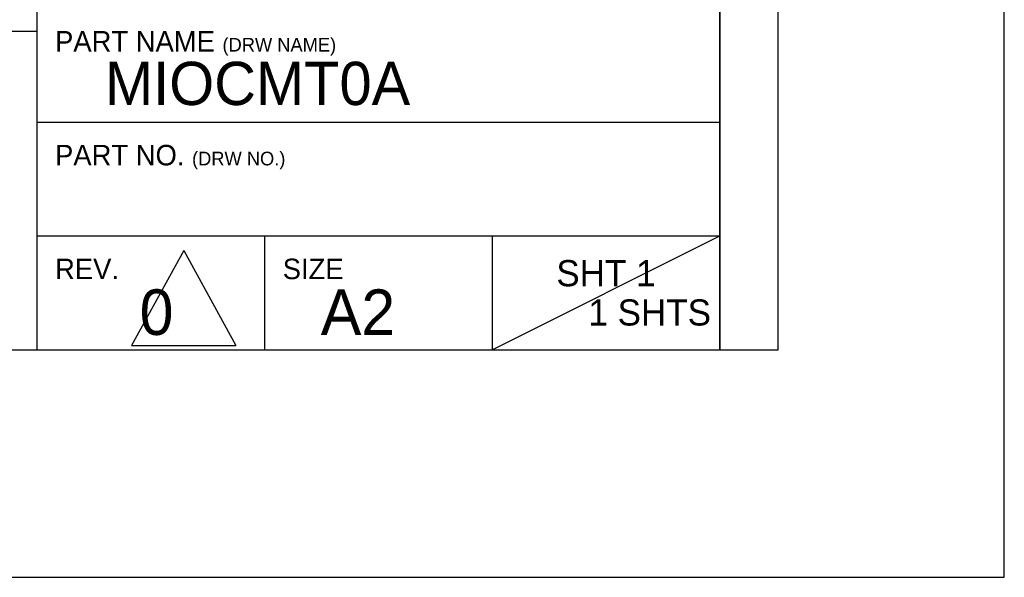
# Model space of a CAD drawing. Header units: inches. Extents: x 0 to 23.4, y 0 to 16.5.
# Tile 14 of 18: x 20 to 23.4, y 0 to 1.9. Entities that reach past the tile are written whole.
import ezdxf

# ---------------------------------------------------------------- set-up
doc = ezdxf.new("R2010")
doc.units = ezdxf.units.IN
doc.header["$LTSCALE"] = 1.28622
doc.header["$MEASUREMENT"] = 0
doc.layers.add('MIO-CMT0A_-FORMAT', color=7, linetype='CONTINUOUS')
doc.styles.add('TEXTSTYLE_2', font='gothic.ttf')

msp = doc.modelspace()

# ---------------------------------------------------------------- linework, layer by layer
at = {"layer": 'MIO-CMT0A_-FORMAT', "color": 7, "linetype": 'CONTINUOUS'}
for p, q in [((23.385827, 0), (23.385827, 16.535433)), ((22.603989, 0.787402), (22.598425, 15.748031)), ((22.401575, 0.787402), (22.401575, 15.551181)), ((0.787402, 0.787402), (22.603989, 0.787402)), ((0, 0), (23.385827, 0))]:
    msp.add_line(p, q, dxfattribs=at)
at = {"layer": 'MIO-CMT0A_-FORMAT', "color": 2, "linetype": 'CONTINUOUS'}
for p, q in [((20.03937, 3.385826), (20.03937, 0.787401)), ((22.401574, 3.385826), (22.401574, 0.787401)), ((17.677165, 1.889763), (20.03937, 1.889763)), ((20.03937, 1.574802), (22.401574, 1.574802)), ((20.03937, 1.181102), (22.401574, 1.181102)), ((20.826771, 1.181102), (20.826771, 0.787401)), ((21.614173, 1.181102), (21.614173, 0.787401)), ((20.547235, 1.130386), (20.366743, 0.802135)), ((20.547235, 1.130386), (20.727727, 0.802135)), ((17.677165, 0.787401), (22.401574, 0.787401)), ((20.366743, 0.802135), (20.727727, 0.802135))]:
    msp.add_line(p, q, dxfattribs=at)
at = {"layer": 'MIO-CMT0A_-FORMAT', "color": 1, "linetype": 'CONTINUOUS'}
msp.add_line((21.614243, 0.787434), (22.401556, 1.181076), dxfattribs=at)

# ---------------------------------------------------------------- texts
at = {"layer": 'MIO-CMT0A_-FORMAT', "color": 2, "linetype": 'CONTINUOUS', "line_spacing_factor": 0.9, "style": 'TEXTSTYLE_2'}
for s, insert, char_height, width, attachment_point in [('PART NAME \\H0.0472440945;(DRW NAME)\\P\\H0.157480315;  \\H0.1496062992; MIOCMT0A', (20.102362, 1.889763), 0.07086614, 1.31924759, 1), ('PART NO. \\H0.0472440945;(DRW NO.)\\P\\H0.157480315;  \\H0.1496062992; ', (20.102362, 1.496062), 0.07086614, 0.78504975, 1), ('REV.\\P\\H0.157480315;     0', (20.102362, 1.102362), 0.07086614, 0.50568679, 1), ('SIZE\\P     \\H0.157480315;A2', (20.889763, 1.102362), 0.07086614, 0.43802858, 1), ('SHT 1          \\P         1 SHTS', (22.007874, 1.09744), 0.09055118, 0.80724701, 2)]:
    msp.add_mtext(s, dxfattribs=dict(at, insert=insert, char_height=char_height, width=width, attachment_point=attachment_point))

doc.saveas('drawing.dxf')
